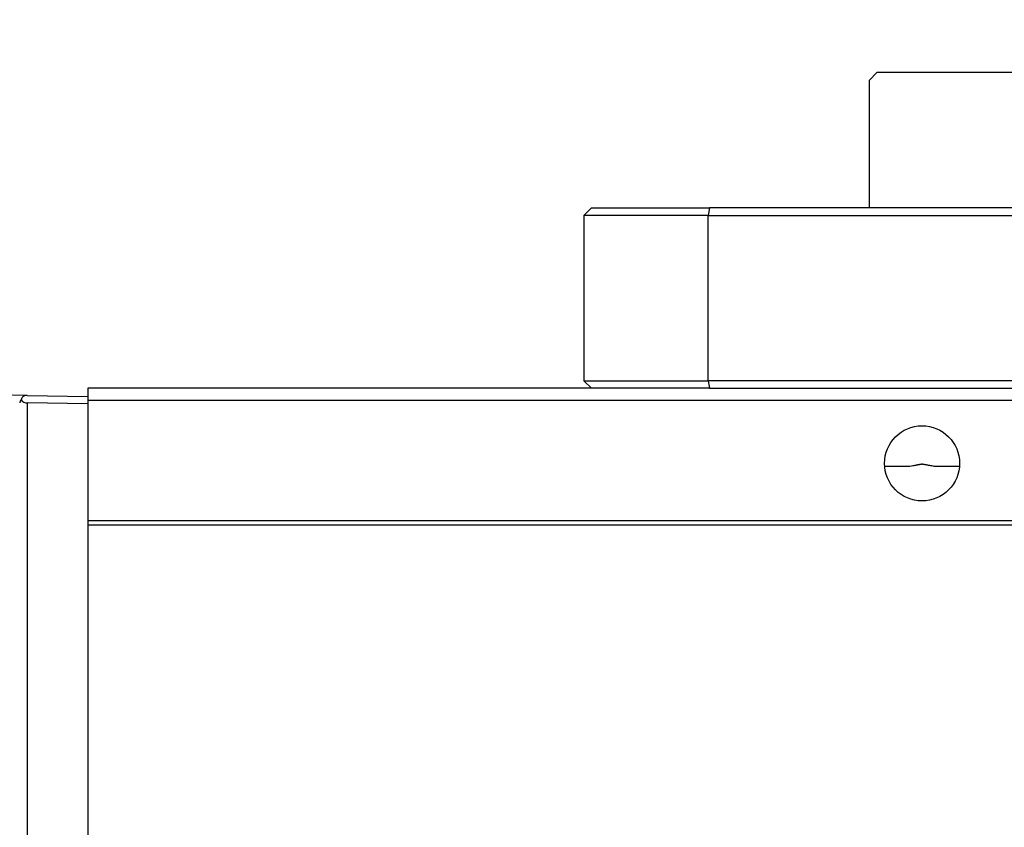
# Model space of a CAD drawing. Header units: inches. Extents: x 0 to 6721, y -3375 to 1330.
# Tile 64 of 198: x 4608 to 4673, y -1993 to -1939. Entities that reach past the tile are written whole.
import ezdxf

# ---------------------------------------------------------------- set-up
doc = ezdxf.new("R2010")
doc.units = ezdxf.units.IN
doc.header["$MEASUREMENT"] = 0
for name, color, linetype, lineweight in [('AM_5', 3, 'Continuous', 15), ('可見 (ISO)', 7, 'Continuous', 25), ('窄部可見 (ISO)', 7, 'Continuous', 25)]:
    doc.layers.add(name, color=color, linetype=linetype, lineweight=lineweight)
doc.styles.add('尺寸標註', font='romans.shx', dxfattribs={"bigfont": 'CHINESET.SHX'})
doc.dimstyles.new('複本(3) CNS2-1$0', dxfattribs={"dimtxt": 3.7, "dimasz": 3, "dimexe": 1.4, "dimexo": 1.4, "dimgap": 1, "dimtad": 1, "dimtoh": 1, "dimdsep": 46, "dimtxsty": '尺寸標註', "dimcen": 0, "dimclrd": 2, "dimclre": 2, "dimclrt": 3, "dimadec": 0, "dimazin": 2, "dimtp": 0.1, "dimtm": 0.1, "dimtfac": 0.71, "dimtmove": 0, "dimatfit": 0, "dimfxl": 0, "dimlwd": 13, "dimlwe": 13, "dimarcsym": 0})

# ---------------------------------------------------------------- blocks, each defined once
blk = doc.blocks.new('*D453')
at = {"layer": 'AM_5', "color": 2, "lineweight": 13}
for p, q in [((4604.957, -1962.933), (4604.957, -1905.505)), ((4798.957, -1963.335), (4798.957, -1905.505)), ((4607.957, -1906.905), (4795.957, -1906.905))]:
    blk.add_line(p, q, dxfattribs=at)
at = {"layer": 'AM_5', "color": 2}
for points in [[(4607.957, -1906.405), (4607.957, -1907.405), (4604.957, -1906.905)], [(4795.957, -1906.405), (4795.957, -1907.405), (4798.957, -1906.905)]]:
    blk.add_solid(points, dxfattribs=at)
at = {"layer": 'Defpoints', "color": 0}
for p in [(4798.957, -1906.905), (4604.957, -1964.333), (4798.957, -1964.735)]:
    blk.add_point(p, dxfattribs=at)
at = {"layer": 'AM_5', "color": 3, "insert": (4701.957, -1904.055), "char_height": 3.7, "attachment_point": 5, "style": '尺寸標註'}
blk.add_mtext('194', dxfattribs=at)
blk = doc.blocks.new('*D454')
at = {"layer": 'AM_5', "color": 2, "lineweight": 13}
for p, q in [((4574.387, -1974.855), (4574.387, -1893.005)), ((4798.957, -1963.335), (4798.957, -1893.005)), ((4795.957, -1894.405), (4577.387, -1894.405))]:
    blk.add_line(p, q, dxfattribs=at)
at = {"layer": 'AM_5', "color": 2}
for points in [[(4577.387, -1893.905), (4577.387, -1894.905), (4574.387, -1894.405)], [(4795.957, -1893.905), (4795.957, -1894.905), (4798.957, -1894.405)]]:
    blk.add_solid(points, dxfattribs=at)
at = {"layer": 'Defpoints', "color": 0}
for p in [(4574.387, -1894.405), (4798.957, -1964.735), (4574.387, -1976.255)]:
    blk.add_point(p, dxfattribs=at)
at = {"layer": 'AM_5', "color": 3, "insert": (4686.672, -1891.555), "char_height": 3.7, "attachment_point": 5, "style": '尺寸標註'}
blk.add_mtext('224.6', dxfattribs=at)

msp = doc.modelspace()

# ---------------------------------------------------------------- linework, layer by layer
at = {"layer": '可見 (ISO)'}
for p, q in [((4664.957, -1942.405), (4664.457, -1942.905)), ((4730.957, -1942.405), (4664.957, -1942.405)), ((4664.457, -1951.405), (4664.457, -1942.905)), ((4645.457, -1951.905), (4645.957, -1951.405)), ((4645.957, -1951.405), (4653.807, -1951.405)), ((4676.076, -1951.405), (4653.807, -1951.405)), ((4653.721, -1951.905), (4645.457, -1951.905)), ((4645.457, -1951.905), (4645.457, -1962.905)), ((4653.721, -1951.905), (4675.989, -1951.905)), ((4612.457, -1963.405), (4612.457, -1964.228)), ((4648.85, -1963.405), (4612.457, -1963.405)), ((4645.457, -1962.905), (4653.721, -1962.905)), ((4645.457, -1962.905), (4645.957, -1963.405)), ((4653.807, -1963.405), (4648.85, -1963.405)), ((4676.263, -1962.905), (4653.721, -1962.905)), ((4653.807, -1963.405), (4676.349, -1963.405)), ((4608.426, -1963.885), (4605.466, -1963.833)), ((4608.426, -1963.885), (4612.457, -1963.955)), ((4612.457, -1964.456), (4608.426, -1964.385)), ((4612.457, -1964.228), (4612.457, -1972.228)), ((4782.457, -1964.228), (4612.457, -1964.228)), ((4612.457, -1972.228), (4612.457, -1972.528)), ((4782.457, -1972.228), (4612.457, -1972.228)), ((4612.457, -1972.528), (4612.457, -2013.905)), ((4782.457, -1972.528), (4612.457, -1972.528))]:
    msp.add_line(p, q, dxfattribs=at)
msp.add_circle((4667.957, -1968.405), 2.5, dxfattribs=at)
for centre, major_axis, ratio, start_param, end_param in [((4608.416, -1964.384), (0.399, 0.389), 0.770677, 1.823387, 2.241715), ((4608.417, -1963.885), (0.355, -0.365), 0.965693, 4.596494, 5.510877)]:
    msp.add_ellipse(centre, major_axis=major_axis, ratio=ratio, start_param=start_param, end_param=end_param, dxfattribs=at)
msp.add_open_spline([(4608.426, -1963.885), (4608.398, -1963.885), (4608.37, -1963.886), (4608.314, -1963.895), (4608.287, -1963.902), (4608.216, -1963.927), (4608.177, -1963.95), (4608.113, -1964.004), (4608.087, -1964.036), (4608.047, -1964.106), (4608.034, -1964.144), (4608.026, -1964.183)], degree=3, knots=[0.00000017, 0.00000017, 0.00000017, 0.00000017, 0.0084045, 0.0084045, 0.01718948, 0.01718948, 0.03243922, 0.03243922, 0.04782725, 0.04782725, 0.0645138, 0.0645138, 0.0645138, 0.0645138], dxfattribs=at)
for points, weights, knots in [([(4667.147, -1968.609), (4666.965, -1968.609), (4666.27, -1968.609), (4665.465, -1968.609)], [9.25070951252, 7.90918394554, 5.05544864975, 3.55660042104], [-0.2218897, -0.2218897, -0.2218897, -0.1405292, -0.063622, -0.063622, -0.063622]), ([(4668.768, -1968.609), (4668.535, -1968.566), (4668.175, -1968.5), (4668.017, -1968.472), (4667.951, -1968.466), (4667.869, -1968.477), (4667.646, -1968.517), (4667.272, -1968.586), (4667.147, -1968.609)], [4.78650374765, 6.54236834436, 15.0889633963, 32.661362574, 43.635390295, 27.5423041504, 11.2983427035, 5.59549803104, 4.78650374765], [-0.9415131, -0.9415131, -0.9415131, -0.918436, -0.8232346, -0.6072247, -0.2912616, -0.1009729, -0.0348747, -0.0242421, -0.0242421, -0.0242421]), ([(4670.449, -1968.609), (4669.412, -1968.609), (4668.862, -1968.609), (4668.768, -1968.609)], [3.55660042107, 5.75703150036, 8.50275653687, 9.25070951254], [-2.1196836, -2.1196836, -2.1196836, -2.0067776, -1.961416, -1.961416, -1.961416])]:
    msp.add_rational_spline(points, weights, degree=2, knots=knots, dxfattribs=at)
at = {"layer": '窄部可見 (ISO)'}
for p, q in [((4653.807, -1951.405), (4653.721, -1951.905)), ((4653.721, -1962.905), (4653.721, -1951.905)), ((4653.721, -1962.905), (4653.807, -1963.405)), ((4608.426, -1964.385), (4608.426, -2046.476))]:
    msp.add_line(p, q, dxfattribs=at)

# ---------------------------------------------------------------- dimensions: what is measured, and where the dimension line sits
at = {"layer": 'AM_5'}
dim = msp.add_linear_dim(base=(4574.387, -1894.405), p1=(4798.957, -1964.735), p2=(4574.387, -1976.255), dimstyle='複本(3) CNS2-1$0', override={"dimdec": 1}, dxfattribs=at)
dim.commit()
dim.dimension.update_dxf_attribs({"geometry": '*D454', "text_midpoint": (4686.672, -1891.555)})
dim = msp.add_linear_dim(base=(4798.957, -1906.905), p1=(4604.957, -1964.333), p2=(4798.957, -1964.735), dimstyle='複本(3) CNS2-1$0', dxfattribs=at)
dim.commit()
dim.dimension.update_dxf_attribs({"geometry": '*D453', "text_midpoint": (4701.957, -1904.055)})

doc.saveas('drawing.dxf')
